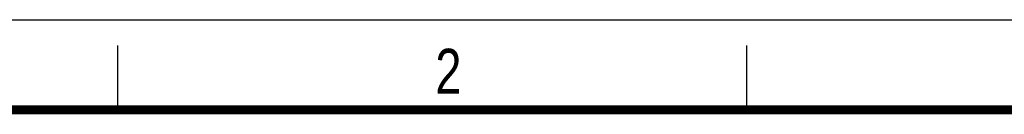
# Model space of a CAD drawing. Header units: millimetres. Extents: x 0 to 210, y 0 to 297.
# Tile 6 of 7: x 48 to 125, y 290 to 297. Entities that reach past the tile are written whole.
import ezdxf

# ---------------------------------------------------------------- set-up
doc = ezdxf.new("R2010")
doc.units = ezdxf.units.MM
doc.header["$LTSCALE"] = 19.36
doc.layers.get('0').update_dxf_attribs({"linetype": 'CONTINUOUS'})
doc.styles.add('TEXTSTYLE_2', font='txt', dxfattribs={"width": 0.75})

msp = doc.modelspace()

# ---------------------------------------------------------------- linework, layer by layer
at = {"color": 2, "linetype": 'CONTINUOUS'}
for p, q in [((0, 297), (210, 297)), ((56, 290), (56, 295)), ((105, 290), (105, 295))]:
    msp.add_line(p, q, dxfattribs=at)
at = {"color": 7, "linetype": 'CONTINUOUS', "const_width": 0.7}
msp.add_lwpolyline([(7, 290), (203, 290)], dxfattribs=at)

# ---------------------------------------------------------------- texts
at = {"color": 5, "linetype": 'CONTINUOUS', "style": 'TEXTSTYLE_2', "width": 0.785714}
msp.add_text('2', height=3.5, dxfattribs=at).set_placement((80.731379, 291.239583))

doc.saveas('drawing.dxf')
